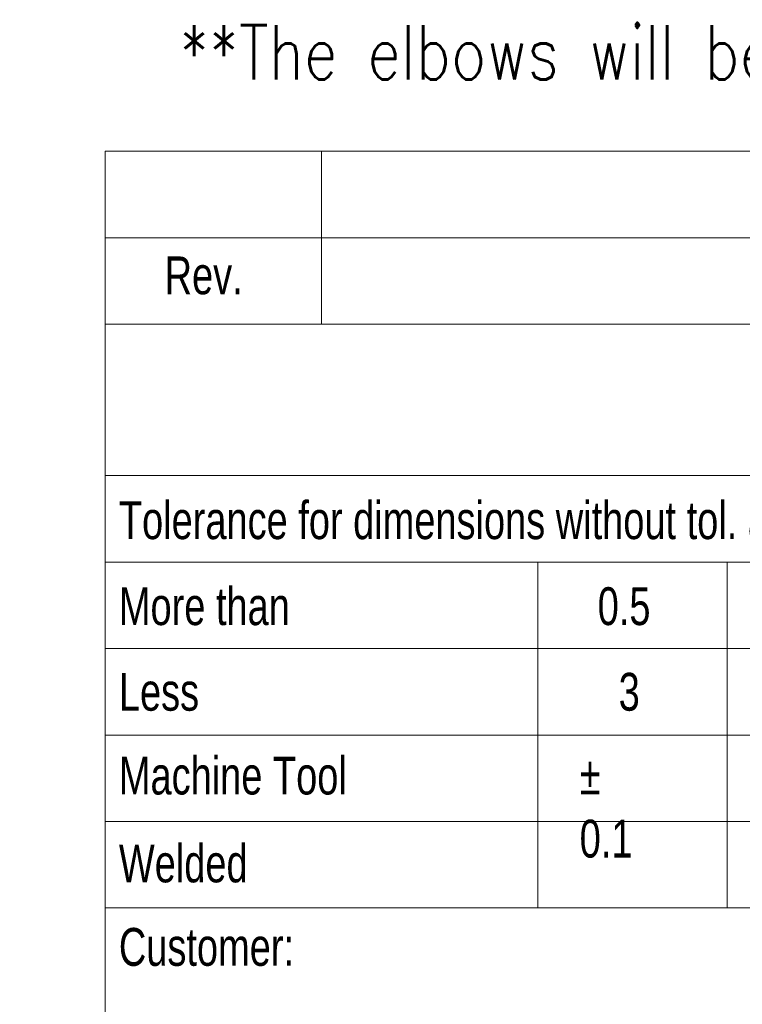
# Model space of a CAD drawing. Header units: millimetres. Extents: x 0 to 594, y 0 to 424.
# Tile 6 of 13: x 398 to 433, y 47 to 94. Entities that reach past the tile are written whole.
import ezdxf

# ---------------------------------------------------------------- set-up
doc = ezdxf.new("R2010")
doc.units = ezdxf.units.MM
doc.header["$LTSCALE"] = 0.25
doc.layers.add('SLD-0', color=179, linetype='Continuous')
doc.styles.add('AdskIsoMetric', font='romans.shx', dxfattribs={"width": 0.8, "height": 2.5})
doc.styles.add('SLDTEXTSTYLE2', font='TXT', dxfattribs={"width": 0.638186})
doc.styles.add('SLDTEXTSTYLE3', font='TXT', dxfattribs={"width": 0.75})

msp = doc.modelspace()

# ---------------------------------------------------------------- linework, layer by layer
at = {"color": 7, "linetype": 'Continuous', "lineweight": 18}
for p, q in [((402.554, 87.962), (588.826, 87.962)), ((402.554, 87.962), (402.554, 83.822)), ((412.902, 87.962), (412.902, 79.683)), ((402.554, 83.822), (588.826, 83.822)), ((402.554, 83.822), (402.554, 79.683)), ((402.554, 79.683), (402.554, 72.439)), ((402.554, 79.683), (588.826, 79.683)), ((402.554, 72.439), (402.554, 68.3)), ((402.554, 72.439), (588.826, 72.439)), ((402.554, 68.3), (495.69, 68.3)), ((402.554, 68.3), (402.554, 64.16)), ((423.251, 68.3), (423.251, 51.742)), ((432.306, 51.742), (432.306, 68.3)), ((402.554, 64.16), (402.554, 60.021)), ((402.554, 64.16), (495.69, 64.16)), ((402.554, 60.021), (402.554, 55.882)), ((402.554, 60.021), (495.69, 60.021)), ((402.554, 55.882), (402.554, 51.742)), ((402.554, 55.882), (495.69, 55.882)), ((402.554, 51.742), (402.554, 5.174)), ((402.554, 51.742), (423.251, 51.742)), ((423.251, 51.742), (432.306, 51.742)), ((432.306, 51.742), (441.361, 51.742))]:
    msp.add_line(p, q, dxfattribs=at)

# ---------------------------------------------------------------- texts
at = {"insert": (406.104, 93.992), "char_height": 2.59725, "attachment_point": 1, "style": 'AdskIsoMetric'}
msp.add_mtext_dynamic_manual_height_columns('**The elbows will be manufactured from bent pipes using a manual bending machine', width=4135.89111, gutter_width=12.986, heights=[0], dxfattribs=at)
at = {"color": 7, "linetype": 'Continuous', "lineweight": 0, "style": 'SLDTEXTSTYLE3'}
for s, insert, char_height, attachment_point in [('Rev.', (407.272, 82.929), 1.811, 2), ('Tolerance for dimensions without tol. according to ISO 2768-mK', (403.216, 71.209), 1.81098, 1), ('More than', (403.216, 67.094), 1.811, 1), ('0.5', (426.119, 67.094), 1.811, 1), ('Less', (403.216, 62.996), 1.811, 1), ('3', (427.122, 62.996), 1.811, 1), ('Machine Tool', (403.216, 58.985), 1.81098, 1), ('%%p^J0.1', (425.256, 58.985), 1.811, 1), ('Welded', (403.216, 54.78), 1.811, 1), ('Customer:', (403.216, 50.784), 1.811, 1)]:
    msp.add_mtext(s, dxfattribs=dict(at, insert=insert, char_height=char_height, attachment_point=attachment_point))
at = {"layer": 'SLD-0', "color": 7, "insert": (493.275, 77.241), "char_height": 2.328397, "attachment_point": 2, "style": 'SLDTEXTSTYLE2'}
msp.add_mtext('This drawing is property of INSERTEC. Must not be copier or transferred to third parties in any way without written authorization.', dxfattribs=at)

doc.saveas('drawing.dxf')
